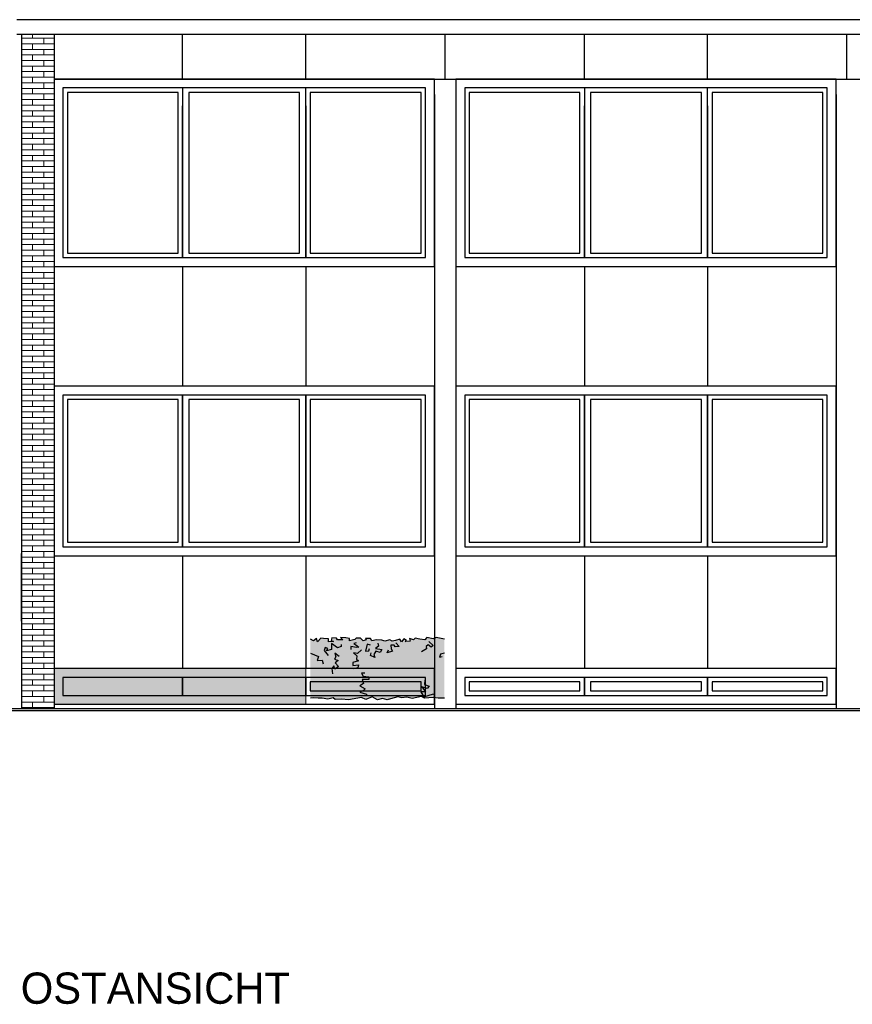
# Model space of a CAD drawing. Extents: x 2 to 315, y 0 to 17.
# Tile 20 of 69: x 82 to 91, y 1 to 12. Entities that reach past the tile are written whole.
import ezdxf

# ---------------------------------------------------------------- set-up
doc = ezdxf.new("R2010")
doc.units = 0
doc.header["$MEASUREMENT"] = 0
for name, color, linetype in [('Ost_Ansicht_5_P_ZE_SYMBOL', 7, 'Continuous'), ('Ost_Ansicht_5_P_ZE_TEXT', 7, 'Continuous'), ('Ost_Ansicht_5_R_NT_FENSTER', 7, 'Continuous'), ('Ost_Ansicht_5_R_NT_STAHL', 7, 'Continuous'), ('Ost_Ansicht_5_R_TR_BODEN', 7, 'Continuous'), ('Ost_Ansicht_5_R_TR_HIDDEN', 7, 'Continuous'), ('Ost_Ansicht_5_Schraffuren', 7, 'Continuous')]:
    doc.layers.add(name, color=color, linetype=linetype)
doc.styles.add('ERSTELLTER_STIL_1', font='txt')
doc.linetypes.add('Terrainlinie', pattern='A,0,[1,Bl.Nr. 2.0061.Shx,S=0.000793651,R=0,X=0,Y=-0.043301],-0.1,0', length=0.1)

msp = doc.modelspace()

# ---------------------------------------------------------------- hatches: boundary and pattern name
at = {"layer": 'Ost_Ansicht_5_P_ZE_SYMBOL', "linetype": 'Continuous', "lineweight": 18, "ltscale": 1000}
msp.add_hatch(color=9, dxfattribs=at).paths.add_polyline_path([(85.699, 4.437), (85.643, 4.423), (85.584, 4.455), (85.513, 4.427), (85.462, 4.449), (85.317, 4.424), (85.241, 4.43), (85.168, 4.425), (85.147, 4.447), (85.087, 4.432), (85.024, 4.442), (84.977, 4.442), (84.926, 4.447), (84.892, 4.44), (84.892, 5.101), (84.925, 5.085), (84.959, 5.109), (84.97, 5.074), (85.008, 5.113), (85.039, 5.112), (85.092, 5.108), (85.094, 5.072), (85.148, 5.078), (85.122, 5.089), (85.131, 5.116), (85.183, 5.114), (85.194, 5.095), (85.254, 5.097), (85.23, 5.121), (85.287, 5.119), (85.329, 5.112), (85.329, 5.083), (85.39, 5.1), (85.404, 5.114), (85.451, 5.113), (85.481, 5.083), (85.517, 5.095), (85.51, 5.111), (85.566, 5.111), (85.58, 5.085), (85.633, 5.094), (85.69, 5.093), (85.726, 5.082), (85.782, 5.097), (85.806, 5.081), (85.845, 5.086), (85.891, 5.101), (85.912, 5.073), (85.936, 5.107), (85.967, 5.087), (85.952, 5.075), (86.01, 5.081), (86.002, 5.109), (86.045, 5.094), (86.065, 5.113), (86.116, 5.102), (86.171, 5.096), (86.195, 5.123), (86.266, 5.107), (86.301, 5.121), (86.392, 5.101), (86.392, 4.44), (86.321, 4.44), (86.267, 4.451), (86.17, 4.442), (86.134, 4.46), (86.029, 4.437), (85.97, 4.452), (85.916, 4.447), (85.872, 4.456), (85.788, 4.435), (85.751, 4.423)], flags=0)
at = {"layer": 'Ost_Ansicht_5_Schraffuren', "linetype": 'Continuous', "lineweight": 18, "ltscale": 1000}
h = msp.add_hatch(dxfattribs=at)
h.set_pattern_fill('MW_Verband__Läufer__DF_0005', color=9, style=0, pattern_type=2)
h.set_pattern_definition([(0, (81.6553, 5.523066), (0, 0.0625), []), (90, (81.6553, 5.52307), (-0.25, 0), [0.0625, -0.0625]), (90, (81.7803, 5.58557), (-0.25, 0), [0.0625, -0.0625])])
h.paths.add_polyline_path([(82.02, 4.323), (82.02, 11.876), (81.655, 11.876), (81.655, 4.323)], flags=0)
at = {"layer": 'Ost_Ansicht_5_Schraffuren', "linetype": 'Continuous', "lineweight": 0, "ltscale": 1000}
msp.add_hatch(color=27, dxfattribs=at).paths.add_polyline_path([(84.84, 4.773), (82.02, 4.773), (82.02, 4.373), (84.84, 4.373)], flags=0)

# ---------------------------------------------------------------- linework, layer by layer
at = {"layer": 'Ost_Ansicht_5_P_ZE_SYMBOL', "linetype": 'Continuous', "ltscale": 1000}
for p, q in [((84.925, 5.085), (84.892, 5.101)), ((84.959, 5.109), (84.925, 5.085)), ((84.97, 5.074), (84.959, 5.109)), ((85.008, 5.113), (84.97, 5.074)), ((85.039, 5.112), (85.008, 5.113)), ((85.092, 5.108), (85.039, 5.112)), ((85.094, 5.072), (85.092, 5.108)), ((85.148, 5.078), (85.094, 5.072)), ((85.131, 5.116), (85.122, 5.089)), ((85.122, 5.089), (85.148, 5.078)), ((85.183, 5.114), (85.131, 5.116)), ((85.194, 5.095), (85.183, 5.114)), ((85.254, 5.097), (85.194, 5.095)), ((85.287, 5.119), (85.23, 5.121)), ((85.23, 5.121), (85.254, 5.097)), ((85.329, 5.112), (85.287, 5.119)), ((85.329, 5.083), (85.329, 5.112)), ((85.39, 5.1), (85.329, 5.083)), ((85.404, 5.114), (85.39, 5.1)), ((85.451, 5.113), (85.404, 5.114)), ((85.481, 5.083), (85.451, 5.113)), ((85.517, 5.095), (85.481, 5.083)), ((85.566, 5.111), (85.51, 5.111)), ((85.51, 5.111), (85.517, 5.095)), ((85.58, 5.085), (85.566, 5.111)), ((85.633, 5.094), (85.58, 5.085)), ((85.69, 5.093), (85.633, 5.094)), ((85.726, 5.082), (85.69, 5.093)), ((85.782, 5.097), (85.726, 5.082)), ((85.806, 5.081), (85.782, 5.097)), ((85.845, 5.086), (85.806, 5.081)), ((85.891, 5.101), (85.845, 5.086)), ((85.912, 5.073), (85.891, 5.101)), ((85.936, 5.107), (85.912, 5.073)), ((85.967, 5.087), (85.936, 5.107)), ((85.952, 5.075), (85.967, 5.087)), ((86.01, 5.081), (85.952, 5.075)), ((86.045, 5.094), (86.002, 5.109)), ((86.002, 5.109), (86.01, 5.081)), ((86.065, 5.113), (86.045, 5.094)), ((86.116, 5.102), (86.065, 5.113)), ((86.171, 5.096), (86.116, 5.102)), ((86.195, 5.123), (86.171, 5.096)), ((86.266, 5.107), (86.195, 5.123)), ((86.216, 5.078), (86.266, 5.031)), ((86.301, 5.121), (86.266, 5.107)), ((86.392, 5.101), (86.301, 5.121)), ((85.057, 5.011), (85.047, 4.975)), ((85.047, 4.975), (85.089, 4.918)), ((85.088, 5), (85.057, 5.011)), ((85.071, 4.971), (85.088, 5)), ((85.127, 4.988), (85.071, 4.971)), ((85.195, 5.005), (85.127, 5.056)), ((85.127, 5.056), (85.127, 4.988)), ((85.236, 5.019), (85.195, 5.005)), ((85.234, 5.042), (85.236, 5.019)), ((85.408, 5.009), (85.344, 5.02)), ((85.344, 5.02), (85.345, 4.987)), ((85.403, 5.063), (85.378, 5.053)), ((85.378, 5.053), (85.399, 5.038)), ((85.399, 5.038), (85.432, 5.015)), ((85.432, 5.015), (85.408, 5.009)), ((85.462, 4.983), (85.418, 4.942)), ((85.525, 5.048), (85.508, 4.967)), ((85.508, 4.967), (85.546, 4.971)), ((85.563, 5.034), (85.525, 5.048)), ((85.546, 4.971), (85.553, 4.999)), ((85.625, 4.968), (85.601, 4.932)), ((85.653, 5.025), (85.62, 4.999)), ((85.62, 4.999), (85.691, 4.988)), ((85.671, 4.954), (85.625, 4.968)), ((85.645, 5.059), (85.653, 5.025)), ((85.691, 4.988), (85.671, 4.954)), ((85.751, 4.949), (85.765, 4.982)), ((85.812, 4.967), (85.751, 4.949)), ((85.828, 5.035), (85.792, 5.034)), ((85.792, 5.034), (85.795, 4.995)), ((85.795, 4.995), (85.812, 4.967)), ((85.839, 5.016), (85.828, 5.035)), ((85.887, 5.019), (85.839, 5.016)), ((85.848, 5.062), (85.887, 5.019)), ((86.19, 4.993), (86.134, 4.96)), ((86.211, 5.039), (86.186, 5.019)), ((86.186, 5.019), (86.19, 4.993)), ((86.243, 5.013), (86.211, 5.039)), ((86.266, 5.031), (86.243, 5.013)), ((84.892, 4.945), (84.981, 4.909)), ((84.981, 4.909), (84.965, 4.865)), ((84.965, 4.865), (85.023, 4.867)), ((85.023, 4.867), (85.033, 4.825)), ((85.177, 4.906), (85.162, 4.878)), ((85.162, 4.878), (85.201, 4.862)), ((85.213, 4.907), (85.165, 4.945)), ((85.165, 4.945), (85.177, 4.906)), ((85.201, 4.862), (85.168, 4.838)), ((85.43, 4.859), (85.368, 4.843)), ((85.418, 4.942), (85.375, 4.948)), ((85.375, 4.948), (85.411, 4.915)), ((85.411, 4.915), (85.409, 4.879)), ((85.409, 4.879), (85.43, 4.859)), ((85.566, 4.918), (85.573, 4.951)), ((85.611, 4.899), (85.566, 4.918)), ((85.601, 4.932), (85.611, 4.899)), ((86.348, 4.936), (86.337, 4.901)), ((86.337, 4.901), (86.367, 4.907)), ((86.392, 4.945), (86.348, 4.936)), ((85.152, 4.803), (85.131, 4.773)), ((85.131, 4.773), (85.138, 4.715)), ((85.165, 4.767), (85.152, 4.803)), ((85.204, 4.795), (85.165, 4.767)), ((85.168, 4.838), (85.204, 4.795)), ((85.368, 4.843), (85.366, 4.807)), ((85.366, 4.807), (85.429, 4.814)), ((85.424, 4.781), (85.373, 4.77)), ((85.429, 4.814), (85.424, 4.781)), ((85.502, 4.722), (85.464, 4.72)), ((85.464, 4.72), (85.481, 4.69)), ((85.545, 4.652), (85.471, 4.652)), ((85.471, 4.652), (85.486, 4.606)), ((85.481, 4.69), (85.547, 4.682)), ((85.547, 4.682), (85.545, 4.652)), ((86.174, 4.644), (86.169, 4.594)), ((85.486, 4.606), (85.446, 4.58)), ((85.446, 4.58), (85.506, 4.545)), ((85.486, 4.526), (85.446, 4.509)), ((85.506, 4.545), (85.486, 4.526)), ((86.197, 4.55), (86.14, 4.567)), ((86.14, 4.567), (86.179, 4.512)), ((86.169, 4.594), (86.221, 4.575)), ((86.221, 4.575), (86.197, 4.55)), ((84.926, 4.447), (84.892, 4.44)), ((84.977, 4.442), (84.926, 4.447)), ((85.024, 4.442), (84.977, 4.442)), ((85.087, 4.432), (85.024, 4.442)), ((85.147, 4.447), (85.087, 4.432)), ((85.168, 4.425), (85.147, 4.447)), ((85.241, 4.43), (85.168, 4.425)), ((85.317, 4.424), (85.241, 4.43)), ((85.462, 4.449), (85.317, 4.424)), ((85.446, 4.509), (85.519, 4.487)), ((85.513, 4.427), (85.462, 4.449)), ((85.584, 4.455), (85.513, 4.427)), ((85.519, 4.487), (85.518, 4.48)), ((85.643, 4.423), (85.584, 4.455)), ((85.699, 4.437), (85.643, 4.423)), ((85.751, 4.423), (85.699, 4.437)), ((85.788, 4.435), (85.751, 4.423)), ((85.872, 4.456), (85.788, 4.435)), ((85.916, 4.447), (85.872, 4.456)), ((85.97, 4.452), (85.916, 4.447)), ((86.029, 4.437), (85.97, 4.452)), ((86.134, 4.46), (86.029, 4.437)), ((86.179, 4.512), (86.127, 4.514)), ((86.127, 4.514), (86.161, 4.458)), ((86.17, 4.442), (86.134, 4.46)), ((86.161, 4.458), (86.27, 4.491)), ((86.267, 4.451), (86.17, 4.442)), ((86.321, 4.44), (86.267, 4.451)), ((86.27, 4.491), (86.276, 4.477)), ((86.392, 4.44), (86.321, 4.44))]:
    msp.add_line(p, q, dxfattribs=at)
at = {"layer": 'Ost_Ansicht_5_R_NT_FENSTER', "linetype": 'Continuous', "ltscale": 1000}
for p, q in [((82.02, 11.378), (82.02, 9.278)), ((86.28, 11.378), (82.02, 11.378)), ((86.28, 9.278), (86.28, 11.378)), ((86.52, 11.378), (86.52, 9.278)), ((90.78, 11.378), (86.52, 11.378)), ((90.78, 9.278), (90.78, 11.378)), ((82.12, 11.278), (82.12, 9.378)), ((83.46, 11.278), (82.12, 11.278)), ((83.46, 11.278), (83.46, 9.378)), ((84.84, 11.278), (83.46, 11.278)), ((84.84, 9.378), (84.84, 11.278)), ((86.18, 11.278), (84.84, 11.278)), ((86.18, 9.378), (86.18, 11.278)), ((86.62, 11.278), (86.62, 9.378)), ((87.96, 11.278), (86.62, 11.278)), ((87.96, 11.278), (87.96, 9.378)), ((89.34, 11.278), (87.96, 11.278)), ((89.34, 9.378), (89.34, 11.278)), ((90.68, 11.278), (89.34, 11.278)), ((90.68, 9.378), (90.68, 11.278)), ((83.41, 11.228), (82.17, 11.228)), ((82.17, 11.228), (82.17, 9.428)), ((83.41, 9.428), (83.41, 11.228)), ((84.77, 11.228), (83.53, 11.228)), ((83.53, 11.228), (83.53, 9.428)), ((84.77, 9.428), (84.77, 11.228)), ((86.13, 11.228), (84.89, 11.228)), ((84.89, 11.228), (84.89, 9.428)), ((86.13, 9.428), (86.13, 11.228)), ((87.91, 11.228), (86.67, 11.228)), ((86.67, 11.228), (86.67, 9.428)), ((87.91, 9.428), (87.91, 11.228)), ((89.27, 11.228), (88.03, 11.228)), ((88.03, 11.228), (88.03, 9.428)), ((89.27, 9.428), (89.27, 11.228)), ((90.63, 11.228), (89.39, 11.228)), ((89.39, 11.228), (89.39, 9.428)), ((90.63, 9.428), (90.63, 11.228)), ((83.46, 9.378), (83.46, 11.078)), ((84.84, 11.078), (84.84, 9.378)), ((87.96, 9.378), (87.96, 11.078)), ((89.34, 11.078), (89.34, 9.378)), ((82.12, 9.378), (83.46, 9.378)), ((82.17, 9.428), (83.41, 9.428)), ((83.46, 9.378), (84.84, 9.378)), ((83.53, 9.428), (84.77, 9.428)), ((84.84, 9.378), (86.18, 9.378)), ((84.89, 9.428), (86.13, 9.428)), ((86.62, 9.378), (87.96, 9.378)), ((86.67, 9.428), (87.91, 9.428)), ((87.96, 9.378), (89.34, 9.378)), ((88.03, 9.428), (89.27, 9.428)), ((89.34, 9.378), (90.68, 9.378)), ((89.39, 9.428), (90.63, 9.428)), ((82.02, 9.278), (86.28, 9.278)), ((86.52, 9.278), (90.78, 9.278)), ((82.02, 7.938), (82.02, 6.038)), ((86.28, 7.938), (82.02, 7.938)), ((82.12, 7.838), (82.12, 6.138)), ((83.46, 7.838), (82.12, 7.838)), ((83.46, 6.138), (83.46, 7.838)), ((83.46, 7.838), (83.46, 6.138)), ((84.84, 7.838), (83.46, 7.838)), ((84.84, 6.138), (84.84, 7.838)), ((84.84, 7.838), (84.84, 6.138)), ((86.18, 7.838), (84.84, 7.838)), ((86.18, 6.138), (86.18, 7.838)), ((86.28, 6.038), (86.28, 7.938)), ((90.78, 7.938), (86.52, 7.938)), ((86.52, 7.938), (86.52, 6.038)), ((87.96, 7.838), (86.62, 7.838)), ((86.62, 7.838), (86.62, 6.138)), ((87.96, 6.138), (87.96, 7.838)), ((87.96, 7.838), (87.96, 6.138)), ((89.34, 7.838), (87.96, 7.838)), ((89.34, 6.138), (89.34, 7.838)), ((90.68, 7.838), (89.34, 7.838)), ((89.34, 7.838), (89.34, 6.138)), ((90.68, 6.138), (90.68, 7.838)), ((90.78, 6.038), (90.78, 7.938)), ((82.17, 7.788), (82.17, 6.188)), ((83.41, 7.788), (82.17, 7.788)), ((83.41, 6.188), (83.41, 7.788)), ((83.53, 7.788), (83.53, 6.188)), ((84.77, 7.788), (83.53, 7.788)), ((84.77, 6.188), (84.77, 7.788)), ((84.89, 7.788), (84.89, 6.188)), ((86.13, 7.788), (84.89, 7.788)), ((86.13, 6.188), (86.13, 7.788)), ((86.67, 7.788), (86.67, 6.188)), ((87.91, 7.788), (86.67, 7.788)), ((87.91, 6.188), (87.91, 7.788)), ((88.03, 7.788), (88.03, 6.188)), ((89.27, 7.788), (88.03, 7.788)), ((89.27, 6.188), (89.27, 7.788)), ((90.63, 7.788), (89.39, 7.788)), ((89.39, 7.788), (89.39, 6.188)), ((90.63, 6.188), (90.63, 7.788)), ((82.17, 6.188), (83.41, 6.188)), ((83.53, 6.188), (84.77, 6.188)), ((84.89, 6.188), (86.13, 6.188)), ((86.67, 6.188), (87.91, 6.188)), ((88.03, 6.188), (89.27, 6.188)), ((89.39, 6.188), (90.63, 6.188)), ((82.12, 6.138), (83.46, 6.138)), ((83.46, 6.138), (84.84, 6.138)), ((84.84, 6.138), (86.18, 6.138)), ((86.62, 6.138), (87.96, 6.138)), ((87.96, 6.138), (89.34, 6.138)), ((89.34, 6.138), (90.68, 6.138)), ((82.02, 6.038), (86.28, 6.038)), ((86.52, 6.038), (90.78, 6.038)), ((82.02, 4.773), (82.02, 4.373)), ((86.28, 4.773), (82.02, 4.773)), ((86.28, 4.373), (86.28, 4.773)), ((86.52, 4.773), (86.52, 4.373)), ((90.78, 4.773), (86.52, 4.773)), ((90.78, 4.373), (90.78, 4.773)), ((82.12, 4.673), (82.12, 4.473)), ((83.46, 4.673), (82.12, 4.673)), ((83.46, 4.473), (83.46, 4.673)), ((83.46, 4.673), (83.46, 4.473)), ((84.84, 4.673), (83.46, 4.673)), ((84.84, 4.473), (84.84, 4.673)), ((86.18, 4.673), (84.84, 4.673)), ((84.84, 4.673), (84.84, 4.473)), ((86.18, 4.473), (86.18, 4.673)), ((86.62, 4.673), (86.62, 4.473)), ((87.96, 4.673), (86.62, 4.673)), ((87.96, 4.473), (87.96, 4.673)), ((87.96, 4.673), (87.96, 4.473)), ((89.34, 4.673), (87.96, 4.673)), ((89.34, 4.473), (89.34, 4.673)), ((90.68, 4.673), (89.34, 4.673)), ((89.34, 4.673), (89.34, 4.473)), ((90.68, 4.473), (90.68, 4.673)), ((86.13, 4.623), (84.89, 4.623)), ((84.89, 4.623), (84.89, 4.523)), ((84.89, 4.523), (86.13, 4.523)), ((86.13, 4.523), (86.13, 4.623)), ((87.91, 4.623), (86.67, 4.623)), ((86.67, 4.623), (86.67, 4.523)), ((86.67, 4.523), (87.91, 4.523)), ((87.91, 4.523), (87.91, 4.623)), ((88.03, 4.623), (88.03, 4.523)), ((89.27, 4.623), (88.03, 4.623)), ((88.03, 4.523), (89.27, 4.523)), ((89.27, 4.523), (89.27, 4.623)), ((90.63, 4.623), (89.39, 4.623)), ((89.39, 4.623), (89.39, 4.523)), ((89.39, 4.523), (90.63, 4.523)), ((90.63, 4.523), (90.63, 4.623)), ((82.12, 4.473), (83.46, 4.473)), ((83.46, 4.473), (84.84, 4.473)), ((84.84, 4.473), (86.18, 4.473)), ((86.62, 4.473), (87.96, 4.473)), ((87.96, 4.473), (89.34, 4.473)), ((89.34, 4.473), (90.68, 4.473)), ((82.02, 4.373), (86.28, 4.373)), ((86.52, 4.373), (90.78, 4.373))]:
    msp.add_line(p, q, dxfattribs=at)
at = {"layer": 'Ost_Ansicht_5_R_NT_STAHL', "linetype": 'Continuous', "ltscale": 1000}
for p, q in [((104.28, 12.043), (81.605, 12.043)), ((104.28, 11.876), (81.605, 11.876)), ((81.655, 5.303), (81.655, 6.063))]:
    msp.add_line(p, q, dxfattribs=at)
at = {"layer": 'Ost_Ansicht_5_R_TR_BODEN', "linetype": 'Continuous', "ltscale": 1000}
msp.add_line((121.66, 4.323), (73.603, 4.323), dxfattribs=at)
at = {"layer": 'Ost_Ansicht_5_R_TR_BODEN', "linetype": 'Terrainlinie', "ltscale": 1000}
msp.add_line((73.603, 4.303), (121.66, 4.303), dxfattribs=at)
at = {"layer": 'Ost_Ansicht_5_R_TR_HIDDEN', "linetype": 'Continuous', "ltscale": 1000}
for p, q in [((81.655, 11.876), (81.655, 4.323)), ((82.02, 11.876), (82.02, 4.323)), ((83.46, 11.378), (83.46, 11.876)), ((84.84, 11.378), (84.84, 11.876)), ((86.4, 11.378), (86.4, 11.876)), ((87.96, 11.378), (87.96, 11.876)), ((89.34, 11.378), (89.34, 11.876)), ((90.9, 11.378), (90.9, 11.876)), ((82.02, 11.378), (104.28, 11.378)), ((86.28, 11.203), (86.28, 4.323)), ((86.52, 11.203), (86.52, 4.323)), ((90.78, 11.203), (90.78, 4.323)), ((83.46, 9.278), (83.46, 7.938)), ((84.84, 9.278), (84.84, 7.938)), ((87.96, 9.278), (87.96, 7.938)), ((89.34, 9.278), (89.34, 7.938)), ((83.46, 6.038), (83.46, 4.773)), ((84.84, 6.038), (84.84, 4.773)), ((87.96, 6.038), (87.96, 4.773)), ((89.34, 6.038), (89.34, 4.773))]:
    msp.add_line(p, q, dxfattribs=at)
at = {"layer": 'Ost_Ansicht_5_Schraffuren', "color": 255, "linetype": 'Continuous', "lineweight": 18, "ltscale": 1000}
for p, q in [((82.02, 11.876), (81.655, 11.876)), ((81.655, 11.876), (81.655, 4.323)), ((82.02, 4.323), (82.02, 11.876)), ((84.84, 4.773), (82.02, 4.773)), ((82.02, 4.773), (82.02, 4.373)), ((84.84, 4.373), (84.84, 4.773)), ((81.655, 4.323), (82.02, 4.323)), ((82.02, 4.373), (84.84, 4.373))]:
    msp.add_line(p, q, dxfattribs=at)

# ---------------------------------------------------------------- texts
at = {"layer": 'Ost_Ansicht_5_P_ZE_TEXT', "linetype": 'Continuous', "insert": (81.647, 1.368), "char_height": 0.35, "attachment_point": 1, "style": 'ERSTELLTER_STIL_1'}
msp.add_mtext('{OSTANSICHT }', dxfattribs=at)

doc.saveas('drawing.dxf')
